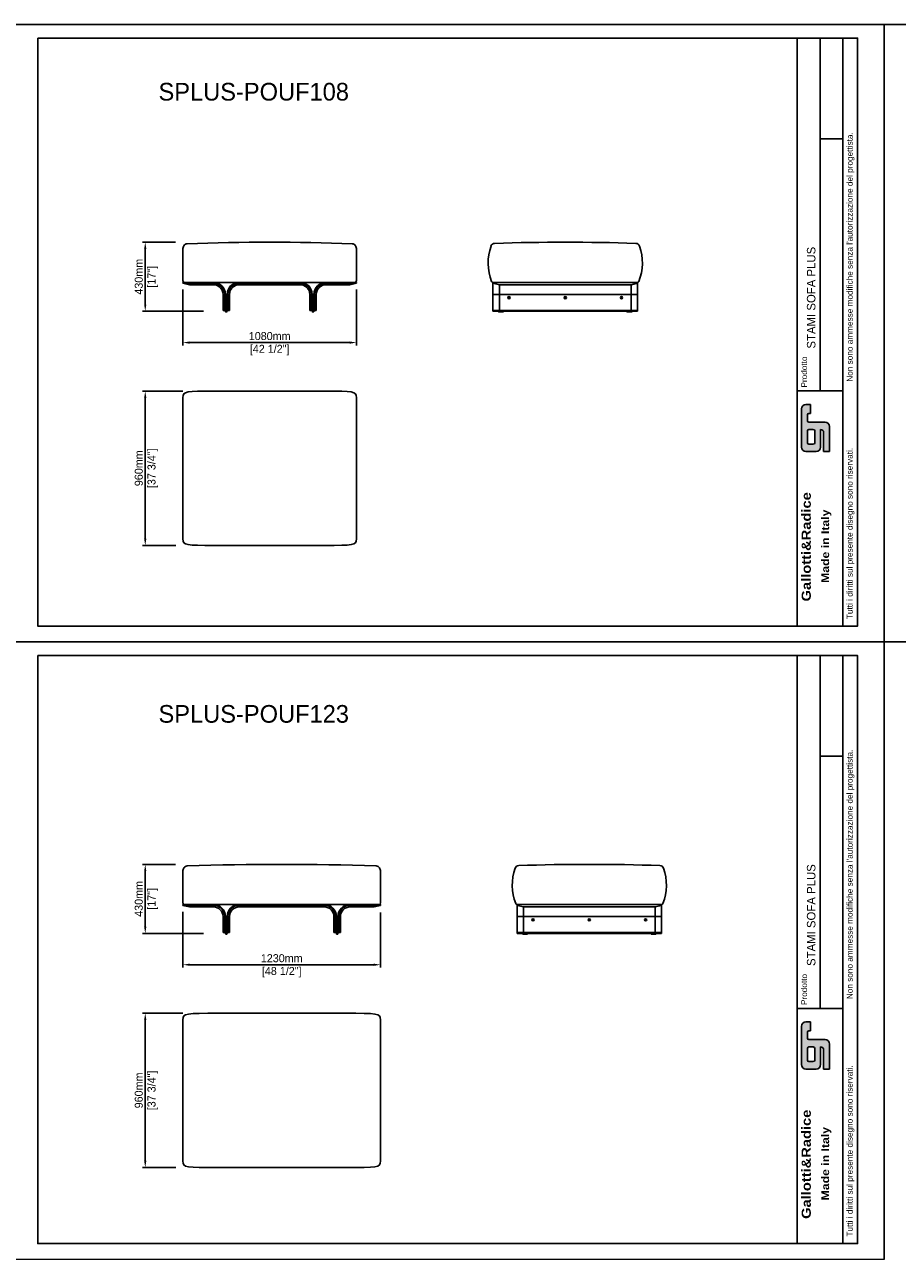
# Model space of a CAD drawing. Header units: millimetres. Extents: x 72 to 27239, y 11 to 18555.
# Tile 8 of 9: x 16455 to 21888, y 10080 to 17714. Entities that reach past the tile are written whole.
import ezdxf

# ---------------------------------------------------------------- set-up
doc = ezdxf.new("R2010")
doc.units = ezdxf.units.MM
doc.header["$LTSCALE"] = 7.5
doc.header["$PDSIZE"] = -1
doc.linetypes.add('SLD-Solid', pattern=[0])
doc.layers.get('Defpoints').update_dxf_attribs({"color": 8})
doc.layers.add('QUOTE', color=7, linetype='Continuous')
doc.styles.get("Standard").update_dxf_attribs({"font": 'GOTHIC.TTF'})
doc.dimstyles.new('Prodotti USA', dxfattribs={"dimtxt": 50, "dimasz": 42, "dimexe": 18, "dimexo": 45, "dimgap": 14, "dimtad": 1, "dimzin": 12, "dimtxsty": 'Standard', "dimcen": 2.5, "dimclrd": 252, "dimclre": 252, "dimclrt": 252, "dimadec": 0, "dimazin": 3, "dimtfac": 1, "dimtmove": 0, "dimatfit": 3, "dimfxl": 1, "dimarcsym": 0})

# ---------------------------------------------------------------- blocks, each defined once
blk = doc.blocks.new('BASE MODULARE - PIEDINO - FRONTE')
for p, q in [((0, 169), (0, 184)), ((190, 184), (0, 184)), ((540, 179), (540, 184))]:
    blk.add_line(p, q)
at = {"color": 7, "linetype": 'SLD-Solid', "lineweight": 25}
for p, q in [((0, 179), (190, 179)), ((190, 169), (0, 169)), ((350, 184), (540, 184)), ((540, 179), (350, 179)), ((350, 169), (500, 169)), ((540, 179), (500, 169)), ((250, 9), (250, 109)), ((260, 109), (260, 9)), ((265, 109), (265, 4)), ((265, 109), (275, 109)), ((275, 109), (275, 4)), ((280, 109), (280, 9)), ((290, 9), (290, 109)), ((260, 9), (250, 9)), ((265, 9), (260, 9)), ((265, 29), (275, 29)), ((265, 4), (275, 4)), ((266, 1), (266, 3.5)), ((273, 0), (267, 0)), ((274, 3.5), (274, 1)), ((275, 9), (290, 9))]:
    blk.add_line(p, q, dxfattribs=at)
at = {"color": 8, "linetype": 'SLD-Solid', "lineweight": 25}
for p, q in [((190, 169), (190, 179)), ((350, 169), (350, 179)), ((250, 109), (260, 109)), ((290, 109), (280, 109))]:
    blk.add_line(p, q, dxfattribs=at)
at = {"color": 7, "linetype": 'SLD-Solid', "lineweight": 25}
for centre, radius, start, end in [((190, 109), 75, 0, 90), ((190, 109), 70, 0, 90), ((190, 109), 60, 0, 90), ((350, 109), 75, 90, 180), ((350, 109), 70, 90, 180), ((350, 109), 60, 90, 180), ((266.5, 3.5), 0.5, 90, 180), ((267, 1), 1, 180, 270), ((273, 1), 1, 270, 0), ((273.5, 3.5), 0.5, 0, 90)]:
    blk.add_arc(centre, radius, start, end, dxfattribs=at)
blk = doc.blocks.new('A$C6041a754')
at = {"color": 7, "linetype": 'SLD-Solid', "lineweight": 25}
for p, q in [((30, 109), (30, 184)), ((930, 109), (930, 184)), ((30, 9), (30, 109)), ((930, 9), (930, 109)), ((30, 9), (930, 9)), ((65, 1), (65, 3.5)), ((94, 0), (66, 0)), ((95, 3.5), (95, 1)), ((865, 3.5), (865, 1)), ((866, 0), (894, 0)), ((895, 1), (895, 3.5))]:
    blk.add_line(p, q, dxfattribs=at)
for p, q in [((30, 184), (930, 184)), ((70, 169), (30, 179)), ((31.2, 184), (928.8, 184)), ((70, 169), (890, 169)), ((930, 179), (890, 169)), ((123, 89.7), (137, 89.7)), ((123, 88.3), (137, 88.3)), ((473, 89.7), (487, 89.7)), ((473, 88.3), (487, 88.3)), ((823, 89.7), (837, 89.7)), ((823, 88.3), (837, 88.3)), ((30, 9), (30, 4)), ((30, 4), (930, 4)), ((930, 9), (930, 4))]:
    blk.add_line(p, q)
at = {"color": 8, "linetype": 'SLD-Solid', "lineweight": 25}
for p, q in [((70, 109), (70, 169)), ((890, 169), (890, 109)), ((70, 109), (30, 109)), ((70, 109), (930, 109)), ((70, 9), (70, 109)), ((70, 109), (890, 109)), ((930, 109), (890, 109)), ((890, 109), (890, 9))]:
    blk.add_line(p, q, dxfattribs=at)
for centre in [(130, 89), (480, 89), (830, 89)]:
    blk.add_circle(centre, 7)
for centre, radius, start, end in [((313.2, 305.3), 313.2, 160.4908, 201.54628), ((41.5, 401.6), 25, 91.93652, 160.4908), ((480, -12566), 13000, 88.06348, 91.93652), ((918.5, 401.6), 25, 19.5092, 88.06348), ((646.8, 305.3), 313.2, 338.45372, 19.5092), ((31.2, 194), 10, 201.54628, 270), ((928.8, 194), 10, 270, 338.45372)]:
    blk.add_arc(centre, radius, start, end)
at = {"color": 7, "linetype": 'SLD-Solid', "lineweight": 25}
for centre, radius, start, end in [((65.5, 3.5), 0.5, 90, 180), ((66, 1), 1, 180, 270), ((94, 1), 1, 270, 0), ((94.5, 3.5), 0.5, 0, 90), ((865.5, 3.5), 0.5, 90, 180), ((866, 1), 1, 180, 270), ((894, 1), 1, 270, 0), ((894.5, 3.5), 0.5, 0, 90)]:
    blk.add_arc(centre, radius, start, end, dxfattribs=at)
blk = doc.blocks.new('*D83')
at = {"layer": 'Defpoints', "color": 0, "transparency": 16777216}
for p in [(17440.4, 16109.8), (18520.4, 16109.8), (18520.4, 15735.2)]:
    blk.add_point(p, dxfattribs=at)
at = {"layer": 'QUOTE', "color": 252, "lineweight": -2, "transparency": 16777216}
for p, q in [((17440.4, 16064.8), (17440.4, 15717.2)), ((18520.4, 16064.8), (18520.4, 15717.2)), ((17482.4, 15735.2), (18478.4, 15735.2))]:
    blk.add_line(p, q, dxfattribs=at)
at = {"layer": 'QUOTE', "color": 252, "transparency": 16777216}
for points in [[(17482.4, 15742.2), (17482.4, 15728.2), (17440.4, 15735.2)], [(18478.4, 15742.2), (18478.4, 15728.2), (18520.4, 15735.2)]]:
    blk.add_solid(points, dxfattribs=at)
at = {"layer": 'QUOTE', "color": 252, "lineweight": 5, "transparency": 16777216, "char_height": 50, "attachment_point": 5}
for s, insert in [('1080mm', (17980.4, 15775.5)), ('[42 1/2"]', (17980.4, 15688.8))]:
    blk.add_mtext(s, dxfattribs=dict(at, insert=insert))
blk = doc.blocks.new('*D84')
at = {"layer": 'Defpoints', "color": 0, "transparency": 16777216}
for p in [(17440.4, 12238.6), (18670.4, 12233.6), (18670.4, 11864)]:
    blk.add_point(p, dxfattribs=at)
at = {"layer": 'QUOTE', "color": 252, "lineweight": -2, "transparency": 16777216}
for p, q in [((17440.4, 12193.6), (17440.4, 11846)), ((18670.4, 12188.6), (18670.4, 11846)), ((17482.4, 11864), (18628.4, 11864))]:
    blk.add_line(p, q, dxfattribs=at)
at = {"layer": 'QUOTE', "color": 252, "transparency": 16777216}
for points in [[(17482.4, 11871), (17482.4, 11857), (17440.4, 11864)], [(18628.4, 11871), (18628.4, 11857), (18670.4, 11864)]]:
    blk.add_solid(points, dxfattribs=at)
at = {"layer": 'QUOTE', "color": 252, "lineweight": 5, "transparency": 16777216, "char_height": 50, "attachment_point": 5}
for s, insert in [('1230mm', (18055.4, 11904.2)), ('[48 1/2"]', (18055.4, 11817.6))]:
    blk.add_mtext(s, dxfattribs=dict(at, insert=insert))
blk = doc.blocks.new('*D86')
at = {"layer": 'Defpoints', "color": 0, "transparency": 16777216}
for p in [(17438.9, 16359.8), (17206, 15929.8), (17613.9, 15929.8)]:
    blk.add_point(p, dxfattribs=at)
at = {"layer": 'QUOTE', "color": 252, "lineweight": -2, "transparency": 16777216}
for p, q in [((17393.9, 16359.8), (17188, 16359.8)), ((17206, 16317.8), (17206, 15971.8)), ((17568.9, 15929.8), (17188, 15929.8))]:
    blk.add_line(p, q, dxfattribs=at)
at = {"layer": 'QUOTE', "color": 252, "transparency": 16777216}
for points in [[(17199, 16317.8), (17213, 16317.8), (17206, 16359.8)], [(17199, 15971.8), (17213, 15971.8), (17206, 15929.8)]]:
    blk.add_solid(points, dxfattribs=at)
at = {"layer": 'QUOTE', "color": 252, "lineweight": 5, "transparency": 16777216, "char_height": 50, "attachment_point": 5, "rotation": 90}
for s, insert in [('430mm', (17165.8, 16144.8)), ('[17"]', (17252.4, 16144.8))]:
    blk.add_mtext(s, dxfattribs=dict(at, insert=insert))
blk = doc.blocks.new('*D87')
at = {"layer": 'Defpoints', "color": 0, "transparency": 16777216}
for p in [(17438.9, 12488.6), (17206, 12058.6), (17613.9, 12058.6)]:
    blk.add_point(p, dxfattribs=at)
at = {"layer": 'QUOTE', "color": 252, "lineweight": -2, "transparency": 16777216}
for p, q in [((17393.9, 12488.6), (17188, 12488.6)), ((17206, 12446.6), (17206, 12100.6)), ((17568.9, 12058.6), (17188, 12058.6))]:
    blk.add_line(p, q, dxfattribs=at)
at = {"layer": 'QUOTE', "color": 252, "transparency": 16777216}
for points in [[(17199, 12446.6), (17213, 12446.6), (17206, 12488.6)], [(17199, 12100.6), (17213, 12100.6), (17206, 12058.6)]]:
    blk.add_solid(points, dxfattribs=at)
at = {"layer": 'QUOTE', "color": 252, "lineweight": 5, "transparency": 16777216, "char_height": 50, "attachment_point": 5, "rotation": 90}
for s, insert in [('430mm', (17165.8, 12273.6)), ('[17"]', (17252.4, 12273.6))]:
    blk.add_mtext(s, dxfattribs=dict(at, insert=insert))
blk = doc.blocks.new('*D90')
at = {"layer": 'Defpoints', "color": 0, "transparency": 16777216}
for p in [(17483.9, 11561.9), (17206, 10601.9), (17441.7, 10601.9)]:
    blk.add_point(p, dxfattribs=at)
at = {"layer": 'QUOTE', "color": 252, "lineweight": -2, "transparency": 16777216}
for p, q in [((17438.9, 11561.9), (17188, 11561.9)), ((17206, 11519.9), (17206, 10643.9)), ((17396.7, 10601.9), (17188, 10601.9))]:
    blk.add_line(p, q, dxfattribs=at)
at = {"layer": 'QUOTE', "color": 252, "transparency": 16777216}
for points in [[(17199, 11519.9), (17213, 11519.9), (17206, 11561.9)], [(17199, 10643.9), (17213, 10643.9), (17206, 10601.9)]]:
    blk.add_solid(points, dxfattribs=at)
at = {"layer": 'QUOTE', "color": 252, "lineweight": 5, "transparency": 16777216, "char_height": 50, "attachment_point": 5, "rotation": 90}
for s, insert in [('960mm', (17165.8, 11081.9)), ('[37 3/4"]', (17252.4, 11081.9))]:
    blk.add_mtext(s, dxfattribs=dict(at, insert=insert))
blk = doc.blocks.new('*D91')
at = {"layer": 'Defpoints', "color": 0, "transparency": 16777216}
for p in [(17483.9, 15433.2), (17206, 14473.2), (17441.7, 14473.2)]:
    blk.add_point(p, dxfattribs=at)
at = {"layer": 'QUOTE', "color": 252, "lineweight": -2, "transparency": 16777216}
for p, q in [((17438.9, 15433.2), (17188, 15433.2)), ((17206, 15391.2), (17206, 14515.2)), ((17396.7, 14473.2), (17188, 14473.2))]:
    blk.add_line(p, q, dxfattribs=at)
at = {"layer": 'QUOTE', "color": 252, "transparency": 16777216}
for points in [[(17199, 15391.2), (17213, 15391.2), (17206, 15433.2)], [(17199, 14515.2), (17213, 14515.2), (17206, 14473.2)]]:
    blk.add_solid(points, dxfattribs=at)
at = {"layer": 'QUOTE', "color": 252, "lineweight": 5, "transparency": 16777216, "char_height": 50, "attachment_point": 5, "rotation": 90}
for s, insert in [('960mm', (17165.8, 14953.2)), ('[37 3/4"]', (17252.4, 14953.2))]:
    blk.add_mtext(s, dxfattribs=dict(at, insert=insert))
blk = doc.blocks.new('P123')
for p, q in [((0, 920), (0, 40)), ((1230, 40), (1230, 920))]:
    blk.add_line(p, q)
for points in [[(0, 920), (0, 960), (40, 960), (1190, 960), (1230, 960), (1230, 920)], [(0, 40), (0, 0), (40, 0), (1190, 0), (1230, 0), (1230, 40)]]:
    blk.add_open_spline(points, degree=3)
blk = doc.blocks.new('P108')
for p, q in [((0, 920), (0, 40)), ((1080, 40), (1080, 920))]:
    blk.add_line(p, q)
for points in [[(0, 920), (0, 960), (40, 960), (1040, 960), (1080, 960), (1080, 920)], [(0, 40), (0, 0), (40, 0), (1040, 0), (1080, 0), (1080, 40)]]:
    blk.add_open_spline(points, degree=3)

msp = doc.modelspace()

# ---------------------------------------------------------------- hatches: boundary and pattern name
h = msp.add_hatch(color=256)
h.paths.add_polyline_path([(21336.658, 15239.874, -0.41421356), (21327.51, 15249.022), (21327.51, 15285.61, -0.41421356), (21336.658, 15294.757), (21345.805, 15294.757), (21345.805, 15349.64), (21318.363, 15349.64, 0.41421356), (21290.922, 15322.198), (21290.922, 15084.373, 0.41421356), (21318.363, 15056.932), (21382.393, 15056.932, 0.41421356), (21409.834, 15084.373), (21409.834, 15194.139, -0.41421356), (21428.129, 15175.845), (21428.129, 15056.932), (21464.717, 15056.932), (21464.717, 15212.433, 0.41421356), (21437.276, 15239.874)])
h.paths.add_polyline_path([(21364.099, 15194.139, -0.41421356), (21373.246, 15184.992), (21373.246, 15111.815, -0.41421356), (21364.099, 15102.668), (21336.658, 15102.668, -0.41421356), (21327.51, 15111.815), (21327.51, 15184.992, -0.41421356), (21336.658, 15194.139)], flags=16)
h = msp.add_hatch(color=256)
h.paths.add_polyline_path([(21336.658, 11398.085, -0.41421356), (21327.51, 11407.232), (21327.51, 11443.82, -0.41421356), (21336.658, 11452.968), (21345.805, 11452.968), (21345.805, 11507.85), (21318.363, 11507.85, 0.41421356), (21290.922, 11480.409), (21290.922, 11242.584, 0.41421356), (21318.363, 11215.142), (21382.393, 11215.142, 0.41421356), (21409.834, 11242.584), (21409.834, 11352.349, -0.41421356), (21428.129, 11334.055), (21428.129, 11215.142), (21464.717, 11215.142), (21464.717, 11370.643, 0.41421356), (21437.276, 11398.085)])
h.paths.add_polyline_path([(21364.099, 11352.349, -0.41421356), (21373.246, 11343.202), (21373.246, 11270.025, -0.41421356), (21364.099, 11260.878), (21336.658, 11260.878, -0.41421356), (21327.51, 11270.025), (21327.51, 11343.202, -0.41421356), (21336.658, 11352.349)], flags=16)

# ---------------------------------------------------------------- linework, layer by layer
for p, q in [((21264.572, 17629.433), (21264.572, 15434.124)), ((21406.352, 17629.433), (21406.352, 15434.124)), ((21548.132, 15434.124), (21548.132, 17629.433)), ((21406.352, 17002.567), (21548.132, 17002.567)), ((17440.38, 16314.848), (17440.38, 16119.848)), ((18520.38, 16314.848), (18520.38, 16119.848)), ((17450.38, 16109.848), (18510.38, 16109.848)), ((21264.572, 15434.124), (21264.572, 13971.189)), ((21264.572, 15434.124), (21548.132, 15434.124)), ((21548.132, 13971.189), (21548.132, 15434.124)), ((21318.363, 15349.64), (21345.805, 15349.64)), ((21345.805, 15294.757), (21345.805, 15349.64)), ((21290.922, 15084.373), (21290.922, 15322.198)), ((21327.51, 15249.022), (21327.51, 15285.61)), ((21345.805, 15294.757), (21336.658, 15294.757)), ((21336.658, 15239.874), (21437.276, 15239.874)), ((21336.658, 15194.139), (21364.099, 15194.139)), ((21409.834, 15084.373), (21409.834, 15194.139)), ((21464.717, 15212.433), (21464.717, 15056.932)), ((21327.51, 15111.815), (21327.51, 15184.992)), ((21373.246, 15111.815), (21373.246, 15184.992)), ((21428.129, 15175.845), (21428.129, 15056.932)), ((21382.393, 15056.932), (21318.363, 15056.932)), ((21364.099, 15102.668), (21336.658, 15102.668)), ((21428.129, 15056.932), (21464.717, 15056.932)), ((21264.572, 13787.643), (21264.572, 11592.335)), ((21406.352, 13787.643), (21406.352, 11592.335)), ((21548.132, 11592.335), (21548.132, 13787.643)), ((21406.352, 13160.777), (21548.132, 13160.777)), ((17440.38, 12443.57), (17440.38, 12248.57)), ((18670.38, 12443.57), (18670.38, 12248.57)), ((17450.38, 12238.57), (18660.38, 12238.57)), ((17980.38, 12233.57), (18130.38, 12233.57)), ((21264.572, 11592.335), (21264.572, 10129.4)), ((21264.572, 11592.335), (21548.132, 11592.335)), ((21548.132, 10129.4), (21548.132, 11592.335)), ((21290.922, 11242.584), (21290.922, 11480.409)), ((21318.363, 11507.85), (21345.805, 11507.85)), ((21345.805, 11452.968), (21336.658, 11452.968)), ((21345.805, 11452.968), (21345.805, 11507.85)), ((21327.51, 11407.232), (21327.51, 11443.82)), ((21336.658, 11398.085), (21437.276, 11398.085)), ((21327.51, 11270.025), (21327.51, 11343.202)), ((21336.658, 11352.349), (21364.099, 11352.349)), ((21373.246, 11270.025), (21373.246, 11343.202)), ((21409.834, 11242.584), (21409.834, 11352.349)), ((21428.129, 11334.055), (21428.129, 11215.142)), ((21464.717, 11370.643), (21464.717, 11215.142)), ((21364.099, 11260.878), (21336.658, 11260.878)), ((21382.393, 11215.142), (21318.363, 11215.142)), ((21428.129, 11215.142), (21464.717, 11215.142))]:
    msp.add_line(p, q)
for points in [[(16536.929, 17629.433), (21639.604, 17629.433), (21639.604, 13971.189), (16536.929, 13971.189)], [(16536.929, 13787.643), (21639.604, 13787.643), (21639.604, 10129.4), (16536.929, 10129.4)], [(17980.38, 12238.57), (18130.38, 12238.57), (18130.38, 12223.57), (17980.38, 12223.57)]]:
    msp.add_lwpolyline(points, close=True)
for centre, radius, start, end in [((17485.38, 16314.848), 45, 148.9458581, 180), ((17468.247, 16325.165), 25, 92.1663543, 148.9458581), ((17980.38, 2786.701), 13573.147, 87.8336457, 92.1663543), ((18492.514, 16325.165), 25, 31.0541419, 87.8336457), ((18475.38, 16314.848), 45, 0, 31.0541419), ((17450.38, 16119.848), 10, 180, 270), ((18510.38, 16119.848), 10, 270, 0), ((21318.363, 15322.198), 27.441, 90, 180), ((21336.658, 15285.61), 9.147, 90, 180), ((21336.658, 15249.022), 9.147, 180, 270), ((21336.658, 15184.992), 9.147, 90, 180), ((21364.099, 15184.992), 9.147, 0, 90), ((21409.834, 15175.845), 18.294, 0, 90), ((21437.276, 15212.433), 27.441, 0, 90), ((21318.363, 15084.373), 27.441, 180, 270), ((21336.658, 15111.815), 9.147, 180, 270), ((21364.099, 15111.815), 9.147, 270, 0), ((21382.393, 15084.373), 27.441, 270, 0), ((17485.38, 12443.57), 45, 148.9433169, 180), ((17468.247, 12453.888), 25, 91.8895329, 148.9433169), ((18055.38, -5343.132), 17831.702, 88.1104671, 91.8895329), ((18642.513, 12453.888), 25, 31.0566831, 88.1104671), ((18625.38, 12443.57), 45, 0, 31.0566831), ((17450.38, 12248.57), 10, 180, 270), ((18660.38, 12248.57), 10, 270, 0), ((21318.363, 11480.409), 27.441, 90, 180), ((21336.658, 11443.82), 9.147, 90, 180), ((21336.658, 11407.232), 9.147, 180, 270), ((21437.276, 11370.643), 27.441, 0, 90), ((21336.658, 11343.202), 9.147, 90, 180), ((21364.099, 11343.202), 9.147, 0, 90), ((21409.834, 11334.055), 18.294, 0, 90), ((21318.363, 11242.584), 27.441, 180, 270), ((21336.658, 11270.025), 9.147, 180, 270), ((21364.099, 11270.025), 9.147, 270, 0), ((21382.393, 11242.584), 27.441, 270, 0)]:
    msp.add_arc(centre, radius, start, end)
at = {"layer": 'Defpoints'}
for points in [[(21805.669, 13872.253), (21805.669, 17714.042), (16372.281, 17714.042), (16372.281, 13872.253)], [(27239.057, 13872.253), (27239.057, 17714.042), (21805.669, 17714.042), (21805.669, 13872.253)], [(21805.669, 10030.463), (21805.669, 13872.253), (16372.281, 13872.253), (16372.281, 10030.463)]]:
    msp.add_lwpolyline(points, close=True, dxfattribs=at)

# ---------------------------------------------------------------- block references
for name, p in [('A$C6041a754', (19340.069, 15925.848)), ('BASE MODULARE - PIEDINO - FRONTE', (17980.38, 15925.848)), ('A$C6041a754', (19490.069, 12054.57)), ('BASE MODULARE - PIEDINO - FRONTE', (18130.38, 12054.57))]:
    msp.add_blockref(name, p)
at = {"xscale": -1}
for p in [(17980.38, 15925.848), (17980.38, 12054.57)]:
    msp.add_blockref('BASE MODULARE - PIEDINO - FRONTE', p, dxfattribs=at)
at = {"layer": 'QUOTE'}
for name, p in [('P108', (17440.384, 14473.174)), ('P123', (17440.384, 10601.896))]:
    msp.add_blockref(name, p, dxfattribs=at)

# ---------------------------------------------------------------- texts
at = {"char_height": 110, "attachment_point": 1}
for s, width, insert in [('SPLUS-POUF108', 999.6428, (17288.494, 17351.099)), ('SPLUS-POUF123', 1053.80607, (17288.494, 13479.821))]:
    msp.add_mtext_dynamic_manual_height_columns(s, width=width, gutter_width=131.25, heights=[115.534], dxfattribs=dict(at, insert=insert))
at = {"attachment_point": 1, "rotation": 90}
for s, insert, char_height, width in [("{\\fArial|b0|i0|c0|p34;Tutti i diritti sul presente disegno sono riservati.                             Non sono ammesse modifiche senza l'autorizzazione del progettista.}  ", (21572.551, 14014.589), 36.588472, 3614.84408), ('STAMI SOFA PLUS', (21324.327, 15697.875), 52.93471, 1940.71273), ('{\\fArial|b0|i0|c0|p34;Prodotto}', (21288.78, 15455.168), 36.58847, 199.33544), ('{\\fArial Black|b0|i0|c0|p34;Gallotti&Radice}', (21291.582, 14124.58), 57.07802, 831.47486), ('{\\fArial Black|b0|i0|c0|p34;Made in Italy}', (21414.983, 14239.751), 47.56501, 488.55108), ("{\\fArial|b0|i0|c0|p34;Tutti i diritti sul presente disegno sono riservati.                             Non sono ammesse modifiche senza l'autorizzazione del progettista.}  ", (21572.551, 10172.8), 36.588472, 3614.84408), ('STAMI SOFA PLUS', (21324.327, 11856.086), 52.93471, 1940.71273), ('{\\fArial|b0|i0|c0|p34;Prodotto}', (21288.78, 11613.379), 36.58847, 199.33544), ('{\\fArial Black|b0|i0|c0|p34;Gallotti&Radice}', (21291.582, 10282.791), 57.07802, 831.47486), ('{\\fArial Black|b0|i0|c0|p34;Made in Italy}', (21414.983, 10397.961), 47.56501, 488.55108)]:
    msp.add_mtext(s, dxfattribs=dict(at, insert=insert, char_height=char_height, width=width))

# ---------------------------------------------------------------- dimensions: what is measured, and where the dimension line sits
at = {"layer": 'QUOTE', "lineweight": 5}
for base, p1, p2, picture, middle in [((17206.038, 15929.848), (17438.865, 16359.848), (17613.865, 15929.848), '*D86', (17206.038, 16144.848)), ((17206.038, 14473.174), (17483.857, 15433.174), (17441.729, 14473.174), '*D91', (17206.038, 14953.174)), ((17206.038, 12058.57), (17438.865, 12488.57), (17613.865, 12058.57), '*D87', (17206.038, 12273.57)), ((17206.038, 10601.896), (17483.857, 11561.896), (17441.729, 10601.896), '*D90', (17206.038, 11081.896))]:
    dim = msp.add_linear_dim(base=base, p1=p1, p2=p2, angle=90, dimstyle='Prodotti USA', override={"dimpost": 'mm\\X'}, dxfattribs=at)
    dim.commit()
    dim.dimension.update_dxf_attribs({"geometry": picture, "text_midpoint": middle})
for base, p1, p2, picture, middle in [((18520.38, 15735.23), (17440.38, 16109.848), (18520.38, 16109.848), '*D83', (17980.38, 15735.23)), ((18670.38, 11863.952), (17440.38, 12238.57), (18670.38, 12233.57), '*D84', (18055.38, 11863.952))]:
    dim = msp.add_linear_dim(base=base, p1=p1, p2=p2, dimstyle='Prodotti USA', override={"dimpost": 'mm\\X'}, dxfattribs=at)
    dim.commit()
    dim.dimension.update_dxf_attribs({"geometry": picture, "text_midpoint": middle})

doc.saveas('drawing.dxf')
